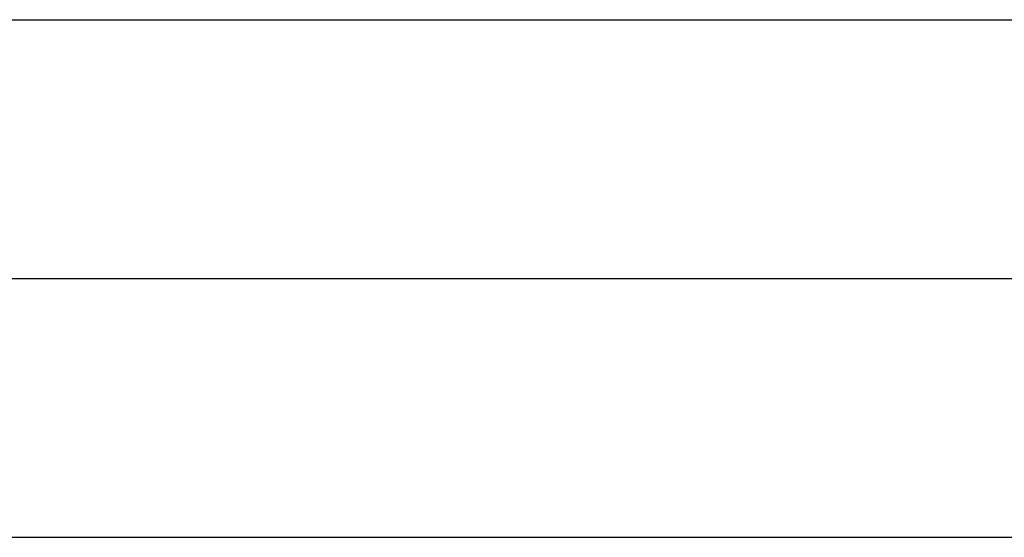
# Model space of a CAD drawing. Extents: x 0 to 841, y 0 to 594.
# Tile 72 of 91: x 735 to 767, y 63 to 80. Entities that reach past the tile are written whole.
import ezdxf

# ---------------------------------------------------------------- set-up
doc = ezdxf.new("R2010")
doc.units = 0
doc.header["$LTSCALE"] = 46.255
doc.header["$MEASUREMENT"] = 0
doc.layers.get('0').update_dxf_attribs({"linetype": 'CONTINUOUS'})

msp = doc.modelspace()

# ---------------------------------------------------------------- linework, layer by layer
at = {"color": 7, "linetype": 'Continuous'}
for p, q in [((601, 80), (826, 80)), ((709, 80), (826, 80)), ((709, 71.5), (826, 71.5)), ((709, 71.5), (826, 71.5)), ((601, 63), (826, 63)), ((709, 63), (826, 63)), ((709, 63), (826, 63))]:
    msp.add_line(p, q, dxfattribs=at)

doc.saveas('drawing.dxf')
